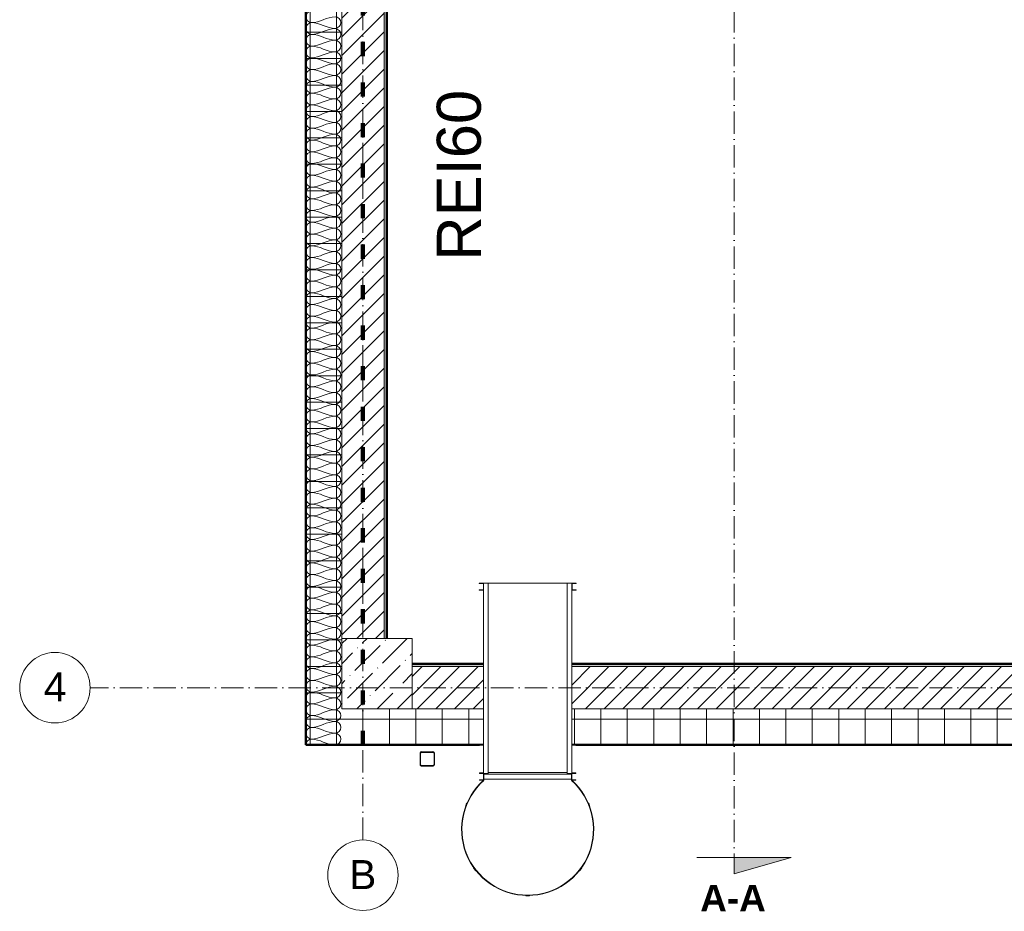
# Model space of a CAD drawing. Header units: millimetres. Extents: x -175722 to -110961, y 52375 to 104640.
# Tile 65 of 146: x -156491 to -155932, y 79431 to 79937. Entities that reach past the tile are written whole.
import ezdxf

# ---------------------------------------------------------------- set-up
doc = ezdxf.new("R2010")
doc.units = ezdxf.units.MM
doc.linetypes.add('Linia siatki', pattern=[19.05, 12.7, -3.175, 0, -3.175])
doc.linetypes.add('Przerywana rzadka 1', pattern=[23, 8, -15])
for name, color, linetype, lineweight in [('A-DETL', 90, 'Continuous', 5), ('A-GENM', 13, 'Continuous', 5), ('A-WALL', 113, 'Continuous', 5), ('A-WALL-PATT', 111, 'Continuous', 50), ('G-ANNO-SYMB', 111, 'Continuous', 5), ('G-ANNO-TEXT', 231, 'Continuous', 5), ('Q-SPCQ', 91, 'Continuous', 5), ('S-COLS', 52, 'Continuous', 5), ('S-GRID', 1, 'Continuous', 5), ('S-GRID-IDEN', 1, 'Continuous', 5)]:
    doc.layers.add(name, color=color, linetype=linetype, lineweight=lineweight)
doc.styles.add('Arial_11', font='arial.ttf', dxfattribs={"height": 250})
doc.styles.add('Arial_2', font='arial.ttf', dxfattribs={"height": 100})
doc.styles.add('Arial_B', font='arialbd.ttf', dxfattribs={"height": 150})
pattern_1 = [(37.5, (-124135.7194, 82209.6026), (-0.2031655, 6.2155416), [0.1676, -4.7356, 0.1676, -5.3162, -5.2419]), (37.5, (-124135.7194, 82209.6026), (-0.2031655, 6.2155416), [-10.3871, 0.1676, -5.0743]), (7.5, (-124135.719, 82209.603), (5.7089758, 9.103654), [0.1676, -2.4775, 0.1676, -4.2517, -1.6935]), (7.5, (-124135.719, 82209.603), (5.7089758, 9.103654), [-7.0645, 0.1676, -1.5259]), (327.5, (-124139.687, 82209.6026), (10.0456335, 0.0182419), [0.1676, -1.4453, 0.1676, -5.6388, -7.5806]), (327.5, (-124139.687, 82209.6026), (10.0456335, 0.0182419), [-7.4193, 0.1676, -7.413]), (317.5, (-124139.687, 82209.603), (9.697195, 2.831187), [0.1676, -0.6388, 0.1676, -3.6388, -4.3548]), (317.5, (-124139.687, 82209.603), (9.697195, 2.831187), [-4.6129, 0.1676, -4.1872])]
pattern_2 = [(0, (-124135.72, 82209.603), (0, 15), []), (90, (-124135.72, 82209.603), (-15, 9e-16), [])]
pattern_3 = [(45, (-124135.7194, 82209.603), (-5.3033009, 5.3033009), [])]

# ---------------------------------------------------------------- blocks, each defined once
blk = doc.blocks.new('Drabina_ewakuacyjna_z_attyka - 16cm od sciany-2470116-PARTER')
at = {"layer": 'Q-SPCQ'}
for p, q in [((135, 1086.5), (115, 1086.5)), ((115, 1086.5), (115, 1084.5)), ((115, 1084.5), (135, 1084.5)), ((135, 1084.5), (135, 1086.5)), ((-169.6, 945.4), (-181.8, 929.6)), ((-181.8, 929.6), (-180.3, 928.4)), ((-180.3, 928.4), (-168, 944.2)), ((-168, 944.2), (-169.6, 945.4)), ((419.6, 945.4), (418, 944.2)), ((418, 944.2), (430.3, 928.4)), ((431.8, 929.6), (419.6, 945.4)), ((430.3, 928.4), (431.8, 929.6)), ((-226.1, 579.6), (-228, 578.9)), ((-228, 578.9), (-221.4, 560)), ((-219.5, 560.7), (-226.1, 579.6)), ((-221.4, 560), (-219.5, 560.7)), ((476.1, 579.6), (469.5, 560.7)), ((469.5, 560.7), (471.4, 560)), ((471.4, 560), (478, 578.9)), ((478, 578.9), (476.1, 579.6)), ((-123.5, 430), (-148.5, 430)), ((-148.5, 430), (-148.5, 428.5)), ((-125, 428.5), (-148.5, 428.5)), ((-148.5, 391.5), (-148.5, 390)), ((-148.5, 391.5), (-125, 391.5)), ((-123.7, 431.5), (-125, 430)), ((-125, 391.5), (-125, 428.5)), ((-125, 391.5), (-100, 391.5)), ((-125, -688.5), (-125, 391.5)), ((-123.7, 425), (373.7, 425)), ((-123.5, 390), (-123.5, 430)), ((373.5, 395), (-123.5, 395)), ((-100, -688.5), (-100, 391.5)), ((350, 391.5), (375, 391.5)), ((350, -688.5), (350, 391.5)), ((398.5, 430), (373.5, 430)), ((373.5, 430), (373.5, 390)), ((375, 430), (373.7, 431.5)), ((375, 428.5), (375, 391.5)), ((398.5, 428.5), (375, 428.5)), ((375, -688.5), (375, 391.5)), ((375, 391.5), (398.5, 391.5)), ((398.5, 428.5), (398.5, 430)), ((398.5, 390), (398.5, 391.5)), ((-148.5, 390), (-148.5, 388)), ((-148.5, 390), (-123.5, 390)), ((-148.5, 388), (-125.5, 388)), ((-125.5, 388), (-125.5, 232)), ((350, 386.5), (-100, 386.5)), ((373.5, 390), (398.5, 390)), ((375.5, 232), (375.5, 388)), ((375.5, 388), (398.5, 388)), ((398.5, 388), (398.5, 390)), ((-125.5, 232), (-148.5, 232)), ((-148.5, 232), (-148.5, 230)), ((-148.5, 230), (-125, 230)), ((375, 230), (398.5, 230)), ((398.5, 232), (375.5, 232)), ((398.5, 230), (398.5, 232)), ((-125, -648.5), (-150, -648.5)), ((-150, -648.5), (-150, -650)), ((-150, -650), (-126.5, -650)), ((-126.5, -650), (-126.5, -687)), ((-125, -688.5), (-125, -648.5)), ((400, -648.5), (375, -648.5)), ((375, -648.5), (375, -688.5)), ((376.5, -687), (376.5, -650)), ((376.5, -650), (400, -650)), ((400, -650), (400, -648.5)), ((-126.5, -687), (-150, -687)), ((-150, -687), (-150, -688.5)), ((-150, -688.5), (-125, -688.5)), ((-100, -688.5), (-125, -688.5)), ((-100, -688.5), (350, -688.5)), ((375, -688.5), (350, -688.5)), ((375, -688.5), (400, -688.5)), ((400, -687), (376.5, -687)), ((400, -688.5), (400, -687))]:
    blk.add_line(p, q, dxfattribs=at)
for radius in [375, 373]:
    blk.add_arc((125, 709.5), radius, 311.8103, 228.1897, dxfattribs=at)
blk = doc.blocks.new('Galeco_STAL2_-_System_rynnowy_-_Rura_spustowa - Rura spustowa-2485265-PARTER')
at = {"layer": 'A-GENM', "lineweight": 25}
for p, q in [((-266884.4, 43033.4), (-266884.4, 43099.4)), ((-266878.2, 43105.6), (-266812.2, 43105.6)), ((-266806, 43099.4), (-266806, 43033.4)), ((-266812.2, 43027.2), (-266878.2, 43027.2))]:
    blk.add_line(p, q, dxfattribs=at)
for centre, radius, start, end in [((-266877.2, 43098.4), 8, 90, 180), ((-266878.2, 43099.4), 6.2, 90, 180), ((-266813.2, 43098.4), 8, 0, 90), ((-266812.2, 43099.4), 6.2, 0, 90), ((-266877.2, 43034.4), 8, 180, 270), ((-266878.2, 43033.4), 6.2, 180, 270), ((-266813.2, 43034.4), 8, 270, 0), ((-266812.2, 43033.4), 6.2, 270, 0)]:
    blk.add_arc(centre, radius, start, end, dxfattribs=at)
blk = doc.blocks.new('Galeco STAL2 - Obejma - Galeco STAL2 - Obejma-2484166-PARTER')
at = {"layer": 'A-GENM'}
for p, q in [((-40.8, -32), (-40.8, 32)), ((-40, 32), (-40, -32)), ((-32, 40.8), (32, 40.8)), ((32, 40), (-32, 40)), ((40, -32), (40, 32)), ((40.8, 32), (40.8, -32)), ((-32, -40), (32, -40)), ((32, -40.8), (-32, -40.8))]:
    blk.add_line(p, q, dxfattribs=at)
for centre, radius, start, end in [((-32, 32), 8.8, 90, 180), ((-32, 32), 8.8, 90, 180), ((-32, 32), 8, 90, 180), ((-32, 32), 8, 90, 180), ((32, 32), 8.8, 360, 90), ((32, 32), 8.8, 360, 90), ((32, 32), 8, 0, 90), ((32, 32), 8, 0, 90), ((-32, -32), 8.8, 180, 270), ((-32, -32), 8.8, 180, 270), ((-32, -32), 8, 180, 270), ((-32, -32), 8, 180, 270), ((32, -32), 8, 270, 360), ((32, -32), 8.8, 270, 360), ((32, -32), 8, 270, 360), ((32, -32), 8.8, 270, 360)]:
    blk.add_arc(centre, radius, start, end, dxfattribs=at)
blk = doc.blocks.new('Galeco STAL2 - Obejma - Galeco STAL2 - Obejma-V1-PARTER')
at = {"layer": 'A-GENM'}
for centre, radius, start, end in [((-32, 32), 8.8, 90, 180), ((-32, 32), 8.8, 90, 180), ((-32, 32), 8, 105, 165), ((-32, 32), 8, 105, 165), ((32, 32), 8.8, 360, 90), ((32, 32), 8.8, 360, 90), ((32, 32), 8, 15, 75), ((32, 32), 8, 15, 75), ((-32, -32), 8.8, 180, 270), ((-32, -32), 8.8, 180, 270), ((-32, -32), 8, 195, 255), ((-32, -32), 8, 195, 255), ((32, -32), 8.8, 270, 360), ((32, -32), 8.8, 270, 360), ((32, -32), 8, 285, 345), ((32, -32), 8, 285, 345)]:
    blk.add_arc(centre, radius, start, end, dxfattribs=at)
blk = doc.blocks.new('SŁUP ŻELBETOWY O PRZEKROJU PROSTOKĄTNYM - 40x40 2-2503338-PARTER')
at = {"layer": 'S-COLS'}
h = blk.add_hatch(dxfattribs=at)
h.set_pattern_fill('FP_13', color=1, style=0, pattern_type=2)
h.set_pattern_definition([(45, (280034.35, -25481.44), (42.768647, 156.8179), [201.613, -40.323, 1.676, -38.646])])
h.paths.add_polyline_path([(200, -200), (200, 200), (-200, 200), (-200, -200), (-147.6, -200)])
at = {"layer": 'S-COLS', "color": 10, "lineweight": 18}
for p, q in [((-200, 200), (200, 200)), ((-200, -200), (-200, 200)), ((200, 200), (200, -200)), ((200, -200), (-200, -200))]:
    blk.add_line(p, q, dxfattribs=at)
blk = doc.blocks.new('Siatka - 4 mm-108067-PARTER')
at = {"layer": 'S-GRID-IDEN'}
blk.add_circle((0, 0), 4, dxfattribs=at)
blk = doc.blocks.new('Przekrój - Numer-622677-PARTER')
at = {"layer": 'G-ANNO-SYMB'}
blk.add_hatch(color=256, dxfattribs=at).paths.add_polyline_path([(0, 6.46), (0, 0), (-1.86, 0)])
for p, q in [((0, 6.46), (-1.86, 0)), ((0, 6.46), (0, -4.23)), ((0, 0), (0, 6.46)), ((-1.86, 0), (0, 0))]:
    blk.add_line(p, q, dxfattribs=at)
blk = doc.blocks.new('1')
at = {"layer": 'A-WALL-PATT', "lineweight": 5}
h = blk.add_hatch(dxfattribs=at)
h.set_pattern_fill('FP_1', color=256, scale=0.1, style=0, pattern_type=2)
h.set_pattern_definition(pattern_1)
h.paths.add_polyline_path([(-152179.65, 84717.25), (-152179.15, 84717.25), (-152179.15, 86273.18), (-152179.65, 86273.18), (-152179.65, 84789.53)])
h.paths.add_polyline_path([(-152179.65, 86373.18), (-152179.15, 86373.18), (-152179.15, 86508.75), (-152179.65, 86508.75), (-152179.65, 86463.25)])
h = blk.add_hatch(dxfattribs=at)
h.set_pattern_fill('FP_2', color=256, scale=0.1, style=0, pattern_type=2)
h.set_pattern_definition(pattern_2)
h.paths.add_polyline_path([(-152179.15, 84717.75), (-152159.15, 84717.75), (-152159.15, 86273.18), (-152179.15, 86273.18), (-152179.15, 84737.75)])
h.paths.add_polyline_path([(-152159.15, 86373.18), (-152159.15, 86488.75), (-152179.15, 86488.75), (-152179.15, 86373.18), (-152169.65, 86373.18)])
h = blk.add_hatch(dxfattribs=at)
h.set_pattern_fill('FP_3', color=256, scale=0.1, style=0, pattern_type=2)
h.set_pattern_definition(pattern_3)
h.paths.add_polyline_path([(-152153.91, 84777.75), (-152135.15, 84777.75), (-152135.15, 85312.91), (-152159.15, 85312.91), (-152159.15, 84777.75)])
h.paths.add_polyline_path([(-152135.15, 85337.91), (-152135.15, 85888.58), (-152159.15, 85888.58), (-152159.15, 85337.91), (-152144.3, 85337.91)])
h.paths.add_polyline_path([(-152135.15, 85913.58), (-152135.15, 86273.18), (-152159.15, 86273.18), (-152159.15, 85913.58), (-152153.44, 85913.58)])
h.paths.add_polyline_path([(-152135.15, 86373.18), (-152135.15, 86448.75), (-152159.15, 86448.75), (-152159.15, 86373.18)])
h = blk.add_hatch(dxfattribs=at)
h.set_pattern_fill('FP_1', color=256, scale=0.1, style=0, pattern_type=2)
h.set_pattern_definition(pattern_1)
h.paths.add_polyline_path([(-152133.67, 84777.75), (-152133.65, 84777.75), (-152133.65, 85312.91), (-152135.15, 85312.91), (-152135.15, 84777.75)])
h.paths.add_polyline_path([(-152133.65, 85337.91), (-152133.65, 85888.58), (-152135.15, 85888.58), (-152135.15, 85337.91), (-152134.23, 85337.91)])
h.paths.add_polyline_path([(-152133.65, 85913.58), (-152133.65, 86273.18), (-152135.15, 86273.18), (-152135.15, 85913.58), (-152134.8, 85913.58)])
h.paths.add_polyline_path([(-152135.15, 86373.18), (-152133.65, 86373.18), (-152133.65, 86448.75), (-152135.15, 86448.75)])
h = blk.add_hatch(dxfattribs=at)
h.set_pattern_fill('FP_1', color=256, scale=0.1, style=0, pattern_type=2)
h.set_pattern_definition(pattern_1)
h.paths.add_polyline_path([(-152119.15, 84761.75), (-152078.65, 84761.75), (-152078.65, 84763.25), (-152119.15, 84763.23)])
h.paths.add_polyline_path([(-150701.15, 84761.75), (-150332.15, 84761.75), (-150332.15, 84763.25), (-150701.15, 84763.25)])
h.paths.add_polyline_path([(-151289.22, 84761.75), (-150960.65, 84761.75), (-150960.65, 84763.25), (-151534.65, 84763.25), (-151534.65, 84761.75)])
h.paths.add_polyline_path([(-150710.15, 84761.75), (-150710.15, 84763.25), (-150933.65, 84763.25), (-150933.65, 84761.75), (-150795.11, 84761.75)])
h.paths.add_polyline_path([(-152028.65, 84761.75), (-151559.65, 84761.75), (-151559.65, 84763.25), (-152028.65, 84763.11)])
h = blk.add_hatch(dxfattribs=at)
h.set_pattern_fill('FP_3', color=256, scale=0.1, style=0, pattern_type=2)
h.set_pattern_definition(pattern_3)
h.paths.add_polyline_path([(-152119.15, 84737.75), (-152078.65, 84737.75), (-152078.65, 84761.75), (-152119.15, 84761.75), (-152119.15, 84738.04)])
h.paths.add_polyline_path([(-150959.15, 84737.75), (-150959.15, 84761.75), (-151534.65, 84761.75), (-151534.65, 84737.75), (-151042.17, 84737.75)])
h.paths.add_polyline_path([(-150935.15, 84737.75), (-150332.15, 84737.75), (-150332.15, 84761.75), (-150935.15, 84761.75), (-150935.15, 84760.81)])
h.paths.add_polyline_path([(-151559.65, 84737.75), (-151559.65, 84761.75), (-152028.65, 84761.75), (-152028.65, 84737.75), (-151783.33, 84737.75)])
h = blk.add_hatch(dxfattribs=at)
h.set_pattern_fill('FP_2', color=256, scale=0.1, style=0, pattern_type=2)
h.set_pattern_definition(pattern_2)
h.paths.add_polyline_path([(-150288.15, 84717.75), (-150288.15, 84737.75), (-152028.65, 84737.75), (-152028.65, 84717.75), (-150301, 84717.75)])
h.paths.add_polyline_path([(-152153.91, 84717.75), (-152078.65, 84717.75), (-152078.65, 84737.75), (-152159.15, 84737.75), (-152159.15, 84717.75)])
h = blk.add_hatch(dxfattribs=at)
h.set_pattern_fill('FP_1', color=256, scale=0.1, style=0, pattern_type=2)
h.set_pattern_definition(pattern_1)
h.paths.add_polyline_path([(-152026.3, 84717.25), (-150287.65, 84717.25), (-150287.65, 84717.75), (-152028.65, 84717.75), (-152028.6, 84717.25)])
h.paths.add_polyline_path([(-152153.91, 84717.25), (-152078.65, 84717.26), (-152078.65, 84717.75), (-152179.15, 84717.75), (-152179.15, 84717.25)])
at = {"layer": 'A-DETL', "linetype": 'Przerywana rzadka 1', "lineweight": 140}
blk.add_line((-152147.15, 84717.25), (-152147.15, 85613.25), dxfattribs=at)
at = {"layer": 'A-DETL', "color": 1}
for points in [[(-152176.32, 85127.25), (-152177.89, 85127.25), (-152181.42, 85130.58), (-152177.89, 85133.91), (-152176.32, 85133.91)], [(-152176.32, 85120.58), (-152177.89, 85120.58), (-152181.42, 85123.91), (-152177.89, 85127.25), (-152176.32, 85127.25)], [(-152162.99, 85130.58), (-152167.57, 85130.58), (-152171.74, 85127.25), (-152176.32, 85127.25)], [(-152176.32, 85127.25), (-152171.74, 85127.25), (-152167.57, 85123.91), (-152162.99, 85123.91)], [(-152162.99, 85123.91), (-152161.42, 85123.91), (-152157.89, 85127.25), (-152161.42, 85130.58), (-152162.99, 85130.58)], [(-152162.99, 85123.91), (-152167.57, 85123.91), (-152171.74, 85120.58), (-152176.32, 85120.58)], [(-152162.99, 85117.25), (-152161.42, 85117.25), (-152157.89, 85120.58), (-152161.42, 85123.91), (-152162.99, 85123.91)], [(-152176.32, 85113.91), (-152177.89, 85113.91), (-152181.42, 85117.25), (-152177.89, 85120.58), (-152176.32, 85120.58)], [(-152176.32, 85120.58), (-152171.74, 85120.58), (-152167.57, 85117.25), (-152162.99, 85117.25)], [(-152162.99, 85117.25), (-152167.57, 85117.25), (-152171.74, 85113.91), (-152176.32, 85113.91)], [(-152162.99, 85110.58), (-152161.42, 85110.58), (-152157.89, 85113.91), (-152161.42, 85117.25), (-152162.99, 85117.25)], [(-152176.32, 85107.25), (-152177.89, 85107.25), (-152181.42, 85110.58), (-152177.89, 85113.91), (-152176.32, 85113.91)], [(-152176.32, 85113.91), (-152171.74, 85113.91), (-152167.57, 85110.58), (-152162.99, 85110.58)], [(-152162.99, 85110.58), (-152167.57, 85110.58), (-152171.74, 85107.25), (-152176.32, 85107.25)], [(-152162.99, 85103.91), (-152161.42, 85103.91), (-152157.89, 85107.25), (-152161.42, 85110.58), (-152162.99, 85110.58)], [(-152176.32, 85100.58), (-152177.89, 85100.58), (-152181.42, 85103.91), (-152177.89, 85107.25), (-152176.32, 85107.25)], [(-152176.32, 85107.25), (-152171.74, 85107.25), (-152167.57, 85103.91), (-152162.99, 85103.91)], [(-152176.32, 85093.91), (-152177.89, 85093.91), (-152181.42, 85097.25), (-152177.89, 85100.58), (-152176.32, 85100.58)], [(-152162.99, 85103.91), (-152167.57, 85103.91), (-152171.74, 85100.58), (-152176.32, 85100.58)], [(-152176.32, 85100.58), (-152171.74, 85100.58), (-152167.57, 85097.25), (-152162.99, 85097.25)], [(-152162.99, 85097.25), (-152161.42, 85097.25), (-152157.89, 85100.58), (-152161.42, 85103.91), (-152162.99, 85103.91)], [(-152176.32, 85087.25), (-152177.89, 85087.25), (-152181.42, 85090.58), (-152177.89, 85093.91), (-152176.32, 85093.91)], [(-152162.99, 85097.25), (-152167.57, 85097.25), (-152171.74, 85093.91), (-152176.32, 85093.91)], [(-152176.32, 85093.91), (-152171.74, 85093.91), (-152167.57, 85090.58), (-152162.99, 85090.58)], [(-152162.99, 85090.58), (-152161.42, 85090.58), (-152157.89, 85093.91), (-152161.42, 85097.25), (-152162.99, 85097.25)], [(-152162.99, 85090.58), (-152167.57, 85090.58), (-152171.74, 85087.25), (-152176.32, 85087.25)], [(-152162.99, 85083.91), (-152161.42, 85083.91), (-152157.89, 85087.25), (-152161.42, 85090.58), (-152162.99, 85090.58)], [(-152176.32, 85080.58), (-152177.89, 85080.58), (-152181.42, 85083.91), (-152177.89, 85087.25), (-152176.32, 85087.25)], [(-152176.32, 85087.25), (-152171.74, 85087.25), (-152167.57, 85083.91), (-152162.99, 85083.91)], [(-152162.99, 85083.91), (-152167.57, 85083.91), (-152171.74, 85080.58), (-152176.32, 85080.58)], [(-152162.99, 85077.25), (-152161.42, 85077.25), (-152157.89, 85080.58), (-152161.42, 85083.91), (-152162.99, 85083.91)], [(-152176.32, 85073.91), (-152177.89, 85073.91), (-152181.42, 85077.25), (-152177.89, 85080.58), (-152176.32, 85080.58)], [(-152176.32, 85080.58), (-152171.74, 85080.58), (-152167.57, 85077.25), (-152162.99, 85077.25)], [(-152162.99, 85077.25), (-152167.57, 85077.25), (-152171.74, 85073.91), (-152176.32, 85073.91)], [(-152162.99, 85070.58), (-152161.42, 85070.58), (-152157.89, 85073.91), (-152161.42, 85077.25), (-152162.99, 85077.25)], [(-152176.32, 85067.25), (-152177.89, 85067.25), (-152181.42, 85070.58), (-152177.89, 85073.91), (-152176.32, 85073.91)], [(-152176.32, 85073.91), (-152171.74, 85073.91), (-152167.57, 85070.58), (-152162.99, 85070.58)], [(-152176.32, 85060.58), (-152177.89, 85060.58), (-152181.42, 85063.91), (-152177.89, 85067.25), (-152176.32, 85067.25)], [(-152162.99, 85070.58), (-152167.57, 85070.58), (-152171.74, 85067.25), (-152176.32, 85067.25)], [(-152176.32, 85067.25), (-152171.74, 85067.25), (-152167.57, 85063.91), (-152162.99, 85063.91)], [(-152162.99, 85063.91), (-152161.42, 85063.91), (-152157.89, 85067.25), (-152161.42, 85070.58), (-152162.99, 85070.58)], [(-152176.32, 85053.91), (-152177.89, 85053.91), (-152181.42, 85057.25), (-152177.89, 85060.58), (-152176.32, 85060.58)], [(-152162.99, 85063.91), (-152167.57, 85063.91), (-152171.74, 85060.58), (-152176.32, 85060.58)], [(-152176.32, 85060.58), (-152171.74, 85060.58), (-152167.57, 85057.25), (-152162.99, 85057.25)], [(-152162.99, 85057.25), (-152161.42, 85057.25), (-152157.89, 85060.58), (-152161.42, 85063.91), (-152162.99, 85063.91)], [(-152176.32, 85047.25), (-152177.89, 85047.25), (-152181.42, 85050.58), (-152177.89, 85053.91), (-152176.32, 85053.91)], [(-152162.99, 85057.25), (-152167.57, 85057.25), (-152171.74, 85053.91), (-152176.32, 85053.91)], [(-152176.32, 85053.91), (-152171.74, 85053.91), (-152167.57, 85050.58), (-152162.99, 85050.58)], [(-152162.99, 85050.58), (-152161.42, 85050.58), (-152157.89, 85053.91), (-152161.42, 85057.25), (-152162.99, 85057.25)], [(-152162.99, 85050.58), (-152167.57, 85050.58), (-152171.74, 85047.25), (-152176.32, 85047.25)], [(-152162.99, 85043.91), (-152161.42, 85043.91), (-152157.89, 85047.25), (-152161.42, 85050.58), (-152162.99, 85050.58)], [(-152176.32, 85040.58), (-152177.89, 85040.58), (-152181.42, 85043.91), (-152177.89, 85047.25), (-152176.32, 85047.25)], [(-152176.32, 85047.25), (-152171.74, 85047.25), (-152167.57, 85043.91), (-152162.99, 85043.91)], [(-152162.99, 85043.91), (-152167.57, 85043.91), (-152171.74, 85040.58), (-152176.32, 85040.58)], [(-152162.99, 85037.25), (-152161.42, 85037.25), (-152157.89, 85040.58), (-152161.42, 85043.91), (-152162.99, 85043.91)], [(-152176.32, 85033.91), (-152177.89, 85033.91), (-152181.42, 85037.25), (-152177.89, 85040.58), (-152176.32, 85040.58)], [(-152176.32, 85040.58), (-152171.74, 85040.58), (-152167.57, 85037.25), (-152162.99, 85037.25)], [(-152162.99, 85037.25), (-152167.57, 85037.25), (-152171.74, 85033.91), (-152176.32, 85033.91)], [(-152162.99, 85030.58), (-152161.42, 85030.58), (-152157.89, 85033.91), (-152161.42, 85037.25), (-152162.99, 85037.25)], [(-152176.32, 85027.25), (-152177.89, 85027.25), (-152181.42, 85030.58), (-152177.89, 85033.91), (-152176.32, 85033.91)], [(-152176.32, 85033.91), (-152171.74, 85033.91), (-152167.57, 85030.58), (-152162.99, 85030.58)], [(-152176.32, 85020.58), (-152177.89, 85020.58), (-152181.42, 85023.91), (-152177.89, 85027.25), (-152176.32, 85027.25)], [(-152162.99, 85030.58), (-152167.57, 85030.58), (-152171.74, 85027.25), (-152176.32, 85027.25)], [(-152176.32, 85027.25), (-152171.74, 85027.25), (-152167.57, 85023.91), (-152162.99, 85023.91)], [(-152162.99, 85023.91), (-152161.42, 85023.91), (-152157.89, 85027.25), (-152161.42, 85030.58), (-152162.99, 85030.58)], [(-152176.32, 85013.91), (-152177.89, 85013.91), (-152181.42, 85017.25), (-152177.89, 85020.58), (-152176.32, 85020.58)], [(-152162.99, 85023.91), (-152167.57, 85023.91), (-152171.74, 85020.58), (-152176.32, 85020.58)], [(-152176.32, 85020.58), (-152171.74, 85020.58), (-152167.57, 85017.25), (-152162.99, 85017.25)], [(-152162.99, 85017.25), (-152161.42, 85017.25), (-152157.89, 85020.58), (-152161.42, 85023.91), (-152162.99, 85023.91)], [(-152162.99, 85017.25), (-152167.57, 85017.25), (-152171.74, 85013.91), (-152176.32, 85013.91)], [(-152162.99, 85010.58), (-152161.42, 85010.58), (-152157.89, 85013.91), (-152161.42, 85017.25), (-152162.99, 85017.25)], [(-152176.32, 85007.25), (-152177.89, 85007.25), (-152181.42, 85010.58), (-152177.89, 85013.91), (-152176.32, 85013.91)], [(-152176.32, 85013.91), (-152171.74, 85013.91), (-152167.57, 85010.58), (-152162.99, 85010.58)], [(-152162.99, 85010.58), (-152167.57, 85010.58), (-152171.74, 85007.25), (-152176.32, 85007.25)], [(-152162.99, 85003.91), (-152161.42, 85003.91), (-152157.89, 85007.25), (-152161.42, 85010.58), (-152162.99, 85010.58)], [(-152176.32, 85000.58), (-152177.89, 85000.58), (-152181.42, 85003.91), (-152177.89, 85007.25), (-152176.32, 85007.25)], [(-152176.32, 85007.25), (-152171.74, 85007.25), (-152167.57, 85003.91), (-152162.99, 85003.91)], [(-152162.99, 85003.91), (-152167.57, 85003.91), (-152171.74, 85000.58), (-152176.32, 85000.58)], [(-152162.99, 84997.25), (-152161.42, 84997.25), (-152157.89, 85000.58), (-152161.42, 85003.91), (-152162.99, 85003.91)], [(-152176.32, 84993.91), (-152177.89, 84993.91), (-152181.42, 84997.25), (-152177.89, 85000.58), (-152176.32, 85000.58)], [(-152176.32, 85000.58), (-152171.74, 85000.58), (-152167.57, 84997.25), (-152162.99, 84997.25)], [(-152176.32, 84987.25), (-152177.89, 84987.25), (-152181.42, 84990.58), (-152177.89, 84993.91), (-152176.32, 84993.91)], [(-152162.99, 84997.25), (-152167.57, 84997.25), (-152171.74, 84993.91), (-152176.32, 84993.91)], [(-152176.32, 84993.91), (-152171.74, 84993.91), (-152167.57, 84990.58), (-152162.99, 84990.58)], [(-152162.99, 84990.58), (-152161.42, 84990.58), (-152157.89, 84993.91), (-152161.42, 84997.25), (-152162.99, 84997.25)], [(-152176.32, 84980.58), (-152177.89, 84980.58), (-152181.42, 84983.91), (-152177.89, 84987.25), (-152176.32, 84987.25)], [(-152162.99, 84990.58), (-152167.57, 84990.58), (-152171.74, 84987.25), (-152176.32, 84987.25)], [(-152176.32, 84987.25), (-152171.74, 84987.25), (-152167.57, 84983.91), (-152162.99, 84983.91)], [(-152162.99, 84983.91), (-152161.42, 84983.91), (-152157.89, 84987.25), (-152161.42, 84990.58), (-152162.99, 84990.58)], [(-152162.99, 84983.91), (-152167.57, 84983.91), (-152171.74, 84980.58), (-152176.32, 84980.58)], [(-152162.99, 84977.25), (-152161.42, 84977.25), (-152157.89, 84980.58), (-152161.42, 84983.91), (-152162.99, 84983.91)], [(-152176.32, 84973.91), (-152177.89, 84973.91), (-152181.42, 84977.25), (-152177.89, 84980.58), (-152176.32, 84980.58)], [(-152176.32, 84980.58), (-152171.74, 84980.58), (-152167.57, 84977.25), (-152162.99, 84977.25)], [(-152162.99, 84977.25), (-152167.57, 84977.25), (-152171.74, 84973.91), (-152176.32, 84973.91)], [(-152162.99, 84970.58), (-152161.42, 84970.58), (-152157.89, 84973.91), (-152161.42, 84977.25), (-152162.99, 84977.25)], [(-152176.32, 84967.25), (-152177.89, 84967.25), (-152181.42, 84970.58), (-152177.89, 84973.91), (-152176.32, 84973.91)], [(-152176.32, 84973.91), (-152171.74, 84973.91), (-152167.57, 84970.58), (-152162.99, 84970.58)], [(-152162.99, 84970.58), (-152167.57, 84970.58), (-152171.74, 84967.25), (-152176.32, 84967.25)], [(-152162.99, 84963.91), (-152161.42, 84963.91), (-152157.89, 84967.25), (-152161.42, 84970.58), (-152162.99, 84970.58)], [(-152176.32, 84960.58), (-152177.89, 84960.58), (-152181.42, 84963.91), (-152177.89, 84967.25), (-152176.32, 84967.25)], [(-152176.32, 84967.25), (-152171.74, 84967.25), (-152167.57, 84963.91), (-152162.99, 84963.91)], [(-152176.32, 84953.91), (-152177.89, 84953.91), (-152181.42, 84957.25), (-152177.89, 84960.58), (-152176.32, 84960.58)], [(-152162.99, 84963.91), (-152167.57, 84963.91), (-152171.74, 84960.58), (-152176.32, 84960.58)], [(-152176.32, 84960.58), (-152171.74, 84960.58), (-152167.57, 84957.25), (-152162.99, 84957.25)], [(-152162.99, 84957.25), (-152161.42, 84957.25), (-152157.89, 84960.58), (-152161.42, 84963.91), (-152162.99, 84963.91)], [(-152176.32, 84947.25), (-152177.89, 84947.25), (-152181.42, 84950.58), (-152177.89, 84953.91), (-152176.32, 84953.91)], [(-152162.99, 84957.25), (-152167.57, 84957.25), (-152171.74, 84953.91), (-152176.32, 84953.91)], [(-152176.32, 84953.91), (-152171.74, 84953.91), (-152167.57, 84950.58), (-152162.99, 84950.58)], [(-152162.99, 84950.58), (-152161.42, 84950.58), (-152157.89, 84953.91), (-152161.42, 84957.25), (-152162.99, 84957.25)], [(-152162.99, 84950.58), (-152167.57, 84950.58), (-152171.74, 84947.25), (-152176.32, 84947.25)], [(-152162.99, 84943.91), (-152161.42, 84943.91), (-152157.89, 84947.25), (-152161.42, 84950.58), (-152162.99, 84950.58)], [(-152176.32, 84940.58), (-152177.89, 84940.58), (-152181.42, 84943.91), (-152177.89, 84947.25), (-152176.32, 84947.25)], [(-152176.32, 84947.25), (-152171.74, 84947.25), (-152167.57, 84943.91), (-152162.99, 84943.91)], [(-152162.99, 84943.91), (-152167.57, 84943.91), (-152171.74, 84940.58), (-152176.32, 84940.58)], [(-152162.99, 84937.25), (-152161.42, 84937.25), (-152157.89, 84940.58), (-152161.42, 84943.91), (-152162.99, 84943.91)], [(-152176.32, 84933.91), (-152177.89, 84933.91), (-152181.42, 84937.25), (-152177.89, 84940.58), (-152176.32, 84940.58)], [(-152176.32, 84940.58), (-152171.74, 84940.58), (-152167.57, 84937.25), (-152162.99, 84937.25)], [(-152162.99, 84937.25), (-152167.57, 84937.25), (-152171.74, 84933.91), (-152176.32, 84933.91)], [(-152162.99, 84930.58), (-152161.42, 84930.58), (-152157.89, 84933.91), (-152161.42, 84937.25), (-152162.99, 84937.25)], [(-152176.32, 84927.25), (-152177.89, 84927.25), (-152181.42, 84930.58), (-152177.89, 84933.91), (-152176.32, 84933.91)], [(-152176.32, 84933.91), (-152171.74, 84933.91), (-152167.57, 84930.58), (-152162.99, 84930.58)], [(-152176.32, 84920.58), (-152177.89, 84920.58), (-152181.42, 84923.91), (-152177.89, 84927.25), (-152176.32, 84927.25)], [(-152162.99, 84930.58), (-152167.57, 84930.58), (-152171.74, 84927.25), (-152176.32, 84927.25)], [(-152176.32, 84927.25), (-152171.74, 84927.25), (-152167.57, 84923.91), (-152162.99, 84923.91)], [(-152162.99, 84923.91), (-152161.42, 84923.91), (-152157.89, 84927.25), (-152161.42, 84930.58), (-152162.99, 84930.58)], [(-152176.32, 84913.91), (-152177.89, 84913.91), (-152181.42, 84917.25), (-152177.89, 84920.58), (-152176.32, 84920.58)], [(-152162.99, 84923.91), (-152167.57, 84923.91), (-152171.74, 84920.58), (-152176.32, 84920.58)], [(-152176.32, 84920.58), (-152171.74, 84920.58), (-152167.57, 84917.25), (-152162.99, 84917.25)], [(-152162.99, 84917.25), (-152161.42, 84917.25), (-152157.89, 84920.58), (-152161.42, 84923.91), (-152162.99, 84923.91)], [(-152162.99, 84917.25), (-152167.57, 84917.25), (-152171.74, 84913.91), (-152176.32, 84913.91)], [(-152162.99, 84910.58), (-152161.42, 84910.58), (-152157.89, 84913.91), (-152161.42, 84917.25), (-152162.99, 84917.25)], [(-152176.32, 84907.25), (-152177.89, 84907.25), (-152181.42, 84910.58), (-152177.89, 84913.91), (-152176.32, 84913.91)], [(-152176.32, 84913.91), (-152171.74, 84913.91), (-152167.57, 84910.58), (-152162.99, 84910.58)], [(-152162.99, 84910.58), (-152167.57, 84910.58), (-152171.74, 84907.25), (-152176.32, 84907.25)], [(-152162.99, 84903.91), (-152161.42, 84903.91), (-152157.89, 84907.25), (-152161.42, 84910.58), (-152162.99, 84910.58)], [(-152176.32, 84900.58), (-152177.89, 84900.58), (-152181.42, 84903.91), (-152177.89, 84907.25), (-152176.32, 84907.25)], [(-152176.32, 84907.25), (-152171.74, 84907.25), (-152167.57, 84903.91), (-152162.99, 84903.91)], [(-152162.99, 84903.91), (-152167.57, 84903.91), (-152171.74, 84900.58), (-152176.32, 84900.58)], [(-152162.99, 84897.25), (-152161.42, 84897.25), (-152157.89, 84900.58), (-152161.42, 84903.91), (-152162.99, 84903.91)], [(-152176.32, 84893.91), (-152177.89, 84893.91), (-152181.42, 84897.25), (-152177.89, 84900.58), (-152176.32, 84900.58)], [(-152176.32, 84900.58), (-152171.74, 84900.58), (-152167.57, 84897.25), (-152162.99, 84897.25)], [(-152176.32, 84887.25), (-152177.89, 84887.25), (-152181.42, 84890.58), (-152177.89, 84893.91), (-152176.32, 84893.91)], [(-152162.99, 84897.25), (-152167.57, 84897.25), (-152171.74, 84893.91), (-152176.32, 84893.91)], [(-152176.32, 84893.91), (-152171.74, 84893.91), (-152167.57, 84890.58), (-152162.99, 84890.58)], [(-152162.99, 84890.58), (-152161.42, 84890.58), (-152157.89, 84893.91), (-152161.42, 84897.25), (-152162.99, 84897.25)], [(-152176.32, 84880.58), (-152177.89, 84880.58), (-152181.42, 84883.91), (-152177.89, 84887.25), (-152176.32, 84887.25)], [(-152162.99, 84890.58), (-152167.57, 84890.58), (-152171.74, 84887.25), (-152176.32, 84887.25)], [(-152176.32, 84887.25), (-152171.74, 84887.25), (-152167.57, 84883.91), (-152162.99, 84883.91)], [(-152162.99, 84883.91), (-152161.42, 84883.91), (-152157.89, 84887.25), (-152161.42, 84890.58), (-152162.99, 84890.58)], [(-152162.99, 84883.91), (-152167.57, 84883.91), (-152171.74, 84880.58), (-152176.32, 84880.58)], [(-152162.99, 84877.25), (-152161.42, 84877.25), (-152157.89, 84880.58), (-152161.42, 84883.91), (-152162.99, 84883.91)], [(-152176.32, 84873.91), (-152177.89, 84873.91), (-152181.42, 84877.25), (-152177.89, 84880.58), (-152176.32, 84880.58)], [(-152176.32, 84880.58), (-152171.74, 84880.58), (-152167.57, 84877.25), (-152162.99, 84877.25)], [(-152162.99, 84877.25), (-152167.57, 84877.25), (-152171.74, 84873.91), (-152176.32, 84873.91)], [(-152162.99, 84870.58), (-152161.42, 84870.58), (-152157.89, 84873.91), (-152161.42, 84877.25), (-152162.99, 84877.25)], [(-152176.32, 84867.25), (-152177.89, 84867.25), (-152181.42, 84870.58), (-152177.89, 84873.91), (-152176.32, 84873.91)], [(-152176.32, 84873.91), (-152171.74, 84873.91), (-152167.57, 84870.58), (-152162.99, 84870.58)], [(-152162.99, 84870.58), (-152167.57, 84870.58), (-152171.74, 84867.25), (-152176.32, 84867.25)], [(-152162.99, 84863.91), (-152161.42, 84863.91), (-152157.89, 84867.25), (-152161.42, 84870.58), (-152162.99, 84870.58)], [(-152176.32, 84860.58), (-152177.89, 84860.58), (-152181.42, 84863.91), (-152177.89, 84867.25), (-152176.32, 84867.25)], [(-152176.32, 84867.25), (-152171.74, 84867.25), (-152167.57, 84863.91), (-152162.99, 84863.91)], [(-152162.99, 84863.91), (-152167.57, 84863.91), (-152171.74, 84860.58), (-152176.32, 84860.58)], [(-152162.99, 84857.25), (-152161.42, 84857.25), (-152157.89, 84860.58), (-152161.42, 84863.91), (-152162.99, 84863.91)], [(-152176.32, 84853.91), (-152177.89, 84853.91), (-152181.42, 84857.25), (-152177.89, 84860.58), (-152176.32, 84860.58)], [(-152176.32, 84860.58), (-152171.74, 84860.58), (-152167.57, 84857.25), (-152162.99, 84857.25)], [(-152176.32, 84847.25), (-152177.89, 84847.25), (-152181.42, 84850.58), (-152177.89, 84853.91), (-152176.32, 84853.91)], [(-152162.99, 84857.25), (-152167.57, 84857.25), (-152171.74, 84853.91), (-152176.32, 84853.91)], [(-152176.32, 84853.91), (-152171.74, 84853.91), (-152167.57, 84850.58), (-152162.99, 84850.58)], [(-152162.99, 84850.58), (-152161.42, 84850.58), (-152157.89, 84853.91), (-152161.42, 84857.25), (-152162.99, 84857.25)], [(-152176.32, 84840.58), (-152177.89, 84840.58), (-152181.42, 84843.91), (-152177.89, 84847.25), (-152176.32, 84847.25)], [(-152162.99, 84850.58), (-152167.57, 84850.58), (-152171.74, 84847.25), (-152176.32, 84847.25)], [(-152176.32, 84847.25), (-152171.74, 84847.25), (-152167.57, 84843.91), (-152162.99, 84843.91)], [(-152162.99, 84843.91), (-152161.42, 84843.91), (-152157.89, 84847.25), (-152161.42, 84850.58), (-152162.99, 84850.58)], [(-152162.99, 84843.91), (-152167.57, 84843.91), (-152171.74, 84840.58), (-152176.32, 84840.58)], [(-152162.99, 84837.25), (-152161.42, 84837.25), (-152157.89, 84840.58), (-152161.42, 84843.91), (-152162.99, 84843.91)], [(-152176.32, 84833.91), (-152177.89, 84833.91), (-152181.42, 84837.25), (-152177.89, 84840.58), (-152176.32, 84840.58)], [(-152176.32, 84840.58), (-152171.74, 84840.58), (-152167.57, 84837.25), (-152162.99, 84837.25)], [(-152162.99, 84837.25), (-152167.57, 84837.25), (-152171.74, 84833.91), (-152176.32, 84833.91)], [(-152162.99, 84830.58), (-152161.42, 84830.58), (-152157.89, 84833.91), (-152161.42, 84837.25), (-152162.99, 84837.25)], [(-152176.32, 84827.25), (-152177.89, 84827.25), (-152181.42, 84830.58), (-152177.89, 84833.91), (-152176.32, 84833.91)], [(-152176.32, 84833.91), (-152171.74, 84833.91), (-152167.57, 84830.58), (-152162.99, 84830.58)], [(-152162.99, 84830.58), (-152167.57, 84830.58), (-152171.74, 84827.25), (-152176.32, 84827.25)], [(-152162.99, 84823.91), (-152161.42, 84823.91), (-152157.89, 84827.25), (-152161.42, 84830.58), (-152162.99, 84830.58)], [(-152176.32, 84820.58), (-152177.89, 84820.58), (-152181.42, 84823.91), (-152177.89, 84827.25), (-152176.32, 84827.25)], [(-152176.32, 84827.25), (-152171.74, 84827.25), (-152167.57, 84823.91), (-152162.99, 84823.91)], [(-152176.32, 84813.91), (-152177.89, 84813.91), (-152181.42, 84817.25), (-152177.89, 84820.58), (-152176.32, 84820.58)], [(-152162.99, 84823.91), (-152167.57, 84823.91), (-152171.74, 84820.58), (-152176.32, 84820.58)], [(-152176.32, 84820.58), (-152171.74, 84820.58), (-152167.57, 84817.25), (-152162.99, 84817.25)], [(-152162.99, 84817.25), (-152161.42, 84817.25), (-152157.89, 84820.58), (-152161.42, 84823.91), (-152162.99, 84823.91)], [(-152176.32, 84807.25), (-152177.89, 84807.25), (-152181.42, 84810.58), (-152177.89, 84813.91), (-152176.32, 84813.91)], [(-152162.99, 84817.25), (-152167.57, 84817.25), (-152171.74, 84813.91), (-152176.32, 84813.91)], [(-152176.32, 84813.91), (-152171.74, 84813.91), (-152167.57, 84810.58), (-152162.99, 84810.58)], [(-152162.99, 84810.58), (-152161.42, 84810.58), (-152157.89, 84813.91), (-152161.42, 84817.25), (-152162.99, 84817.25)], [(-152162.99, 84810.58), (-152167.57, 84810.58), (-152171.74, 84807.25), (-152176.32, 84807.25)], [(-152162.99, 84803.91), (-152161.42, 84803.91), (-152157.89, 84807.25), (-152161.42, 84810.58), (-152162.99, 84810.58)], [(-152176.32, 84800.58), (-152177.89, 84800.58), (-152181.42, 84803.91), (-152177.89, 84807.25), (-152176.32, 84807.25)], [(-152176.32, 84807.25), (-152171.74, 84807.25), (-152167.57, 84803.91), (-152162.99, 84803.91)], [(-152162.99, 84803.91), (-152167.57, 84803.91), (-152171.74, 84800.58), (-152176.32, 84800.58)], [(-152162.99, 84797.25), (-152161.42, 84797.25), (-152157.89, 84800.58), (-152161.42, 84803.91), (-152162.99, 84803.91)], [(-152176.32, 84793.91), (-152177.89, 84793.91), (-152181.42, 84797.25), (-152177.89, 84800.58), (-152176.32, 84800.58)], [(-152176.32, 84800.58), (-152171.74, 84800.58), (-152167.57, 84797.25), (-152162.99, 84797.25)], [(-152162.99, 84797.25), (-152167.57, 84797.25), (-152171.74, 84793.91), (-152176.32, 84793.91)], [(-152162.99, 84790.58), (-152161.42, 84790.58), (-152157.89, 84793.91), (-152161.42, 84797.25), (-152162.99, 84797.25)], [(-152176.32, 84787.25), (-152177.89, 84787.25), (-152181.42, 84790.58), (-152177.89, 84793.91), (-152176.32, 84793.91)], [(-152176.32, 84793.91), (-152171.74, 84793.91), (-152167.57, 84790.58), (-152162.99, 84790.58)], [(-152176.32, 84780.58), (-152177.89, 84780.58), (-152181.42, 84783.91), (-152177.89, 84787.25), (-152176.32, 84787.25)], [(-152162.99, 84790.58), (-152167.57, 84790.58), (-152171.74, 84787.25), (-152176.32, 84787.25)], [(-152176.32, 84787.25), (-152171.74, 84787.25), (-152167.57, 84783.91), (-152162.99, 84783.91)], [(-152162.99, 84783.91), (-152161.42, 84783.91), (-152157.89, 84787.25), (-152161.42, 84790.58), (-152162.99, 84790.58)], [(-152176.32, 84773.91), (-152177.89, 84773.91), (-152181.42, 84777.25), (-152177.89, 84780.58), (-152176.32, 84780.58)], [(-152162.99, 84783.91), (-152167.57, 84783.91), (-152171.74, 84780.58), (-152176.32, 84780.58)], [(-152176.32, 84780.58), (-152171.74, 84780.58), (-152167.57, 84777.25), (-152162.99, 84777.25)], [(-152162.99, 84777.25), (-152161.42, 84777.25), (-152157.89, 84780.58), (-152161.42, 84783.91), (-152162.99, 84783.91)], [(-152162.99, 84777.25), (-152167.57, 84777.25), (-152171.74, 84773.91), (-152176.32, 84773.91)], [(-152162.99, 84770.58), (-152161.42, 84770.58), (-152157.89, 84773.91), (-152161.42, 84777.25), (-152162.99, 84777.25)], [(-152176.32, 84767.25), (-152177.89, 84767.25), (-152181.42, 84770.58), (-152177.89, 84773.91), (-152176.32, 84773.91)], [(-152176.32, 84773.91), (-152171.74, 84773.91), (-152167.57, 84770.58), (-152162.99, 84770.58)], [(-152162.99, 84770.58), (-152167.57, 84770.58), (-152171.74, 84767.25), (-152176.32, 84767.25)], [(-152162.99, 84763.91), (-152161.42, 84763.91), (-152157.89, 84767.25), (-152161.42, 84770.58), (-152162.99, 84770.58)], [(-152176.32, 84760.58), (-152177.89, 84760.58), (-152181.42, 84763.91), (-152177.89, 84767.25), (-152176.32, 84767.25)], [(-152176.32, 84767.25), (-152171.74, 84767.25), (-152167.57, 84763.91), (-152162.99, 84763.91)], [(-152162.99, 84763.91), (-152167.57, 84763.91), (-152171.74, 84760.58), (-152176.32, 84760.58)], [(-152162.99, 84757.25), (-152161.42, 84757.25), (-152157.89, 84760.58), (-152161.42, 84763.91), (-152162.99, 84763.91)], [(-152176.32, 84753.91), (-152177.89, 84753.91), (-152181.42, 84757.25), (-152177.89, 84760.58), (-152176.32, 84760.58)], [(-152176.32, 84760.58), (-152171.74, 84760.58), (-152167.57, 84757.25), (-152162.99, 84757.25)], [(-152176.32, 84747.25), (-152177.89, 84747.25), (-152181.42, 84750.58), (-152177.89, 84753.91), (-152176.32, 84753.91)], [(-152162.99, 84757.25), (-152167.57, 84757.25), (-152171.74, 84753.91), (-152176.32, 84753.91)], [(-152176.32, 84753.91), (-152171.74, 84753.91), (-152167.57, 84750.58), (-152162.99, 84750.58)], [(-152162.99, 84750.58), (-152161.42, 84750.58), (-152157.89, 84753.91), (-152161.42, 84757.25), (-152162.99, 84757.25)], [(-152176.32, 84740.58), (-152177.89, 84740.58), (-152181.42, 84743.91), (-152177.89, 84747.25), (-152176.32, 84747.25)], [(-152162.99, 84750.58), (-152167.57, 84750.58), (-152171.74, 84747.25), (-152176.32, 84747.25)], [(-152176.32, 84747.25), (-152171.74, 84747.25), (-152167.57, 84743.91), (-152162.99, 84743.91)], [(-152162.99, 84743.91), (-152161.42, 84743.91), (-152157.89, 84747.25), (-152161.42, 84750.58), (-152162.99, 84750.58)], [(-152162.99, 84743.91), (-152167.57, 84743.91), (-152171.74, 84740.58), (-152176.32, 84740.58)], [(-152162.99, 84737.25), (-152161.42, 84737.25), (-152157.89, 84740.58), (-152161.42, 84743.91), (-152162.99, 84743.91)], [(-152176.32, 84733.91), (-152177.89, 84733.91), (-152181.42, 84737.25), (-152177.89, 84740.58), (-152176.32, 84740.58)], [(-152176.32, 84740.58), (-152171.74, 84740.58), (-152167.57, 84737.25), (-152162.99, 84737.25)], [(-152162.99, 84737.25), (-152167.57, 84737.25), (-152171.74, 84733.91), (-152176.32, 84733.91)], [(-152162.99, 84730.58), (-152161.42, 84730.58), (-152157.89, 84733.91), (-152161.42, 84737.25), (-152162.99, 84737.25)], [(-152176.32, 84727.25), (-152177.89, 84727.25), (-152181.42, 84730.58), (-152177.89, 84733.91), (-152176.32, 84733.91)], [(-152176.32, 84733.91), (-152171.74, 84733.91), (-152167.57, 84730.58), (-152162.99, 84730.58)], [(-152162.99, 84730.58), (-152167.57, 84730.58), (-152171.74, 84727.25), (-152176.32, 84727.25)], [(-152162.99, 84723.91), (-152161.42, 84723.91), (-152157.89, 84727.25), (-152161.42, 84730.58), (-152162.99, 84730.58)], [(-152176.32, 84720.58), (-152177.89, 84720.58), (-152181.42, 84723.91), (-152177.89, 84727.25), (-152176.32, 84727.25)], [(-152176.32, 84727.25), (-152171.74, 84727.25), (-152167.57, 84723.91), (-152162.99, 84723.91)], [(-152179.65, 84717.25), (-152179.65, 84718.82), (-152177.89, 84720.58), (-152176.32, 84720.58)], [(-152162.99, 84723.91), (-152167.57, 84723.91), (-152171.74, 84720.58), (-152176.32, 84720.58)], [(-152176.32, 84720.58), (-152171.74, 84720.58), (-152167.57, 84717.25), (-152162.99, 84717.25)], [(-152162.99, 84717.25), (-152161.42, 84717.25), (-152157.89, 84720.58), (-152161.42, 84723.91), (-152162.99, 84723.91)]]:
    blk.add_open_spline(points, degree=3, dxfattribs=at)
at = {"layer": 'A-WALL', "lineweight": 50}
for p, q in [((-152179.65, 86273.18), (-152179.65, 84717.25)), ((-152133.65, 84777.75), (-152133.65, 85312.91)), ((-152078.65, 84763.25), (-152119.15, 84763.25)), ((-151559.65, 84763.25), (-152028.65, 84763.25)), ((-152179.65, 84717.25), (-152081, 84717.25)), ((-152026.3, 84717.25), (-150287.65, 84717.25))]:
    blk.add_line(p, q, dxfattribs=at)
at = {"layer": 'A-WALL'}
for p, q in [((-152179.15, 86273.18), (-152179.15, 84717.75)), ((-152159.15, 85312.91), (-152159.15, 84777.75)), ((-152135.15, 85312.91), (-152135.15, 84777.75)), ((-152119.15, 84761.75), (-152078.65, 84761.75)), ((-152028.65, 84761.75), (-151559.65, 84761.75)), ((-152119.15, 84737.75), (-152078.65, 84737.75)), ((-152028.65, 84737.75), (-151559.65, 84737.75)), ((-152179.15, 84717.75), (-152078.65, 84717.75)), ((-152028.65, 84717.75), (-150288.15, 84717.75))]:
    blk.add_line(p, q, dxfattribs=at)
at = {"layer": 'G-ANNO-SYMB', "linetype": 'Linia siatki'}
blk.add_line((-151936.47, 86513.11), (-151936.47, 84653.4), dxfattribs=at)
at = {"layer": 'S-GRID', "linetype": 'Linia siatki'}
for p, q in [((-152147.15, 84663.31), (-152147.15, 86612.42)), ((-150146.78, 84749.75), (-152301.95, 84749.75))]:
    blk.add_line(p, q, dxfattribs=at)
at = {"layer": 'A-GENM', "extrusion": (0, 0, -1), "xscale": 0.1, "yscale": 0.1, "zscale": 0.1, "rotation": 270.0000000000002}
for name in ['Galeco STAL2 - Obejma - Galeco STAL2 - Obejma-2484166-PARTER', 'Galeco STAL2 - Obejma - Galeco STAL2 - Obejma-V1-PARTER']:
    blk.add_blockref(name, (152110.65, 84709.33), dxfattribs=at)
at = {"layer": 'A-GENM', "lineweight": 25, "xscale": 0.1, "yscale": 0.1, "zscale": 0.1}
blk.add_blockref('Galeco_STAL2_-_System_rynnowy_-_Rura_spustowa - Rura spustowa-2485265-PARTER', (-125426.13, 80402.68), dxfattribs=at)
at = {"layer": 'G-ANNO-SYMB', "extrusion": (0, 0, -1), "xscale": 4.999999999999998, "yscale": 4.999999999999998, "zscale": 4.999999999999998, "rotation": 90.00000000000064}
blk.add_blockref('Przekrój - Numer-622677-PARTER', (151936.47, 84653.4), dxfattribs=at)
at = {"layer": 'Q-SPCQ', "xscale": 0.1, "yscale": 0.1, "zscale": 0.1, "rotation": 180}
blk.add_blockref('Drabina_ewakuacyjna_z_attyka - 16cm od sciany-2470116-PARTER', (-152041.15, 84740.25), dxfattribs=at)
at = {"layer": 'S-COLS', "color": 10, "lineweight": 18, "xscale": 0.1, "yscale": 0.1, "zscale": 0.1}
blk.add_blockref('SŁUP ŻELBETOWY O PRZEKROJU PROSTOKĄTNYM - 40x40 2-2503338-PARTER', (-152139.15, 84757.75), dxfattribs=at)
at = {"layer": 'S-GRID-IDEN', "xscale": 4.999999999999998, "yscale": 4.999999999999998, "zscale": 4.999999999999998, "rotation": 89.99999999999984}
blk.add_blockref('Siatka - 4 mm-108067-PARTER', (-152321.95, 84749.75), dxfattribs=at)
at = {"layer": 'S-GRID-IDEN', "xscale": 4.999999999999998, "yscale": 4.999999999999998, "zscale": 4.999999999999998}
blk.add_blockref('Siatka - 4 mm-108067-PARTER', (-152147.15, 84643.31), dxfattribs=at)
at = {"layer": 'G-ANNO-SYMB', "insert": (-151955.74, 84637.83), "char_height": 15, "width": 44.4937, "attachment_point": 1, "style": 'Arial_B'}
blk.add_mtext('A-A', dxfattribs=at)
at = {"layer": 'G-ANNO-TEXT', "color": 1, "insert": (-152105.24, 84992.04), "char_height": 25, "width": 119.4514, "attachment_point": 1, "rotation": 90, "style": 'Arial_11', "bg_fill": 3, "box_fill_scale": 1.25, "bg_fill_color": 256, "bg_fill_true_color": 13158600, "bg_fill_transparency": 0}
blk.add_mtext('REI60', dxfattribs=at)
at = {"layer": 'S-GRID-IDEN', "char_height": 16.5, "attachment_point": 1, "style": 'Arial_2'}
for s, insert, width in [('\\fArial|b0|i0|c238|p34|;4', (-152328.27, 84758.46), 15.2321), ('\\fArial|b0|i0|c238|p34|;B', (-152154.94, 84651.9), 18.4388)]:
    blk.add_mtext(s, dxfattribs=dict(at, insert=insert, width=width))

msp = doc.modelspace()

# ---------------------------------------------------------------- block references
msp.add_blockref('1', (-4148.58187, -5192.22609))

doc.saveas('drawing.dxf')
